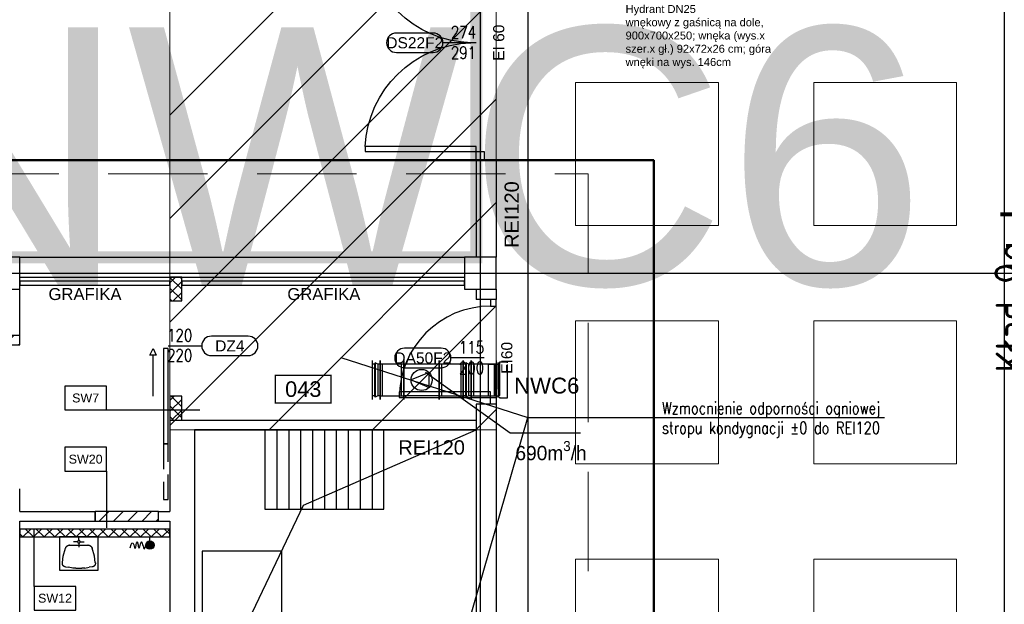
# Model space of a CAD drawing. Header units: centimetres. Extents: x -228435 to 111511, y -89367 to 428125.
# Tile 40 of 219: x -64940 to -52539, y 66832 to 74190. Entities that reach past the tile are written whole.
import ezdxf
from ezdxf.enums import TextEntityAlignment as Align

# ---------------------------------------------------------------- set-up
doc = ezdxf.new("R2010")
doc.units = ezdxf.units.CM
doc.header["$LTSCALE"] = 50
for name, pattern in [('01-104 Went PP Poziom 0$0$HIDDEN', [9.525, 6.35, -3.175]), ('Balustrady$0$DASHED', [0.75, 0.5, -0.25]), ('CADVENT_ABOVE_CUT', [10.9, 8.4, -1, 0.5, -1]), ('CADVENT_HIDDEN', [0.8, 0.25, -0.55]), ('DASHDOT2', [12.7, 6.35, -3.175, 0, -3.175]), ('DIVIDE', [31.75, 12.7, -6.35, 0, -6.35, 0, -6.35]), ('HIDDEN', [9.525, 6.35, -3.175]), ('HIDDEN2', [4.7625, 3.175, -1.5875]), ('HIDDENX2', [19.05, 12.7, -6.35]), ('Poziom 0_część A$0$XREF1$0$AUSGEZOGEN', [1, 1, 0])]:
    doc.linetypes.add(name, pattern=pattern)
doc.layers.get('0').update_dxf_attribs({"color": 8})
for name, color, linetype in [('01-104 Went PP Poziom 0$0$L_Nawiew', 3, 'Continuous'), ('ARCH_ETAPOWANIE', 8, 'DIVIDE'), ('ARCH_GK', 8, 'Continuous'), ('ARCH_INFO_AREA_ETYKIETY_200', 8, 'Continuous'), ('ARCH_INFO_ETYK_DRZWI', 8, 'Continuous'), ('ARCH_INFO_KŁADY ŚCIAN', 8, 'HIDDEN2'), ('ARCH_INFO_ODPORNOŚĆ OGNIOWA', 8, 'Continuous'), ('ARCH_INFO_OPISY', 8, 'Continuous'), ('ARCH_INFO_OPISY_PRZEGRODY', 8, 'Continuous'), ('ARCH_INFO_OSIE_IST', 8, 'DASHDOT2'), ('ARCH_MUROWANE', 8, 'Continuous'), ('ARCH_MUROWANE_IST', 8, 'Continuous'), ('ARCH_WIDOK_IST', 8, 'Continuous'), ('ARCH_WYPOSAŻENIE_INNE', 8, 'Continuous'), ('ARCH_WYPOSAŻENIE_SANITARNE', 8, 'Continuous'), ('ARCH_ŚLUSARKA_DRZWI', 8, 'Continuous'), ('ARCH_ŻELBET_IST', 8, 'Continuous'), ('bgde-nawiewEXP', 1, 'Continuous'), ('bgde-nawiewHIDDEN', 1, 'Continuous'), ('bgde-tekst', 7, 'Continuous'), ('bgde_ opis hydranty', 8, 'Continuous'), ('bgde_urządzenia', 3, 'Continuous'), ('Osie rzutów$0$ARCH_INFO_OSIE_OPISY_IST', 8, 'Continuous')]:
    doc.layers.add(name, color=color, linetype=linetype)
doc.layers.add('ARCH_SUFITY_PODWIESZANE', color=8, linetype='HIDDENX2', lineweight=9)
doc.layers.add('ARCH_WIDOK', color=8, linetype='Continuous', lineweight=13)
doc.styles.add('01-104 Went PP Poziom 0$0$Standard', font='txt')
doc.styles.add('Arial', font='ARIAL.TTF')
doc.styles.add('Romans', font='Romans.shx')
doc.styles.add('ROMANS-50-CM', font='romans.shx', dxfattribs={"width": 0.8, "height": 10})
doc.dimstyles.new('ISO-25', dxfattribs={"dimtxt": 2.5, "dimasz": 2.5, "dimexe": 1.25, "dimexo": 0.625, "dimtad": 1, "dimtxsty": 'Standard', "dimcen": 2.5, "dimadec": 0, "dimazin": 0, "dimtfac": 1, "dimtmove": 0, "dimatfit": 3, "dimfxl": 0, "dimarcsym": 0})

# ---------------------------------------------------------------- blocks, each defined once
blk = doc.blocks.new('SU Lampy kwadratowe +0')
at = {"layer": 'ARCH_SUFITY_PODWIESZANE', "ltscale": 2.5}
for points in [[(6320, 11840), (6500, 11840), (6500, 11660), (6320, 11660)], [(6620, 11840), (6800, 11840), (6800, 11660), (6620, 11660)], [(6320, 11540), (6500, 11540), (6500, 11360), (6320, 11360)], [(6620, 11540), (6800, 11540), (6800, 11360), (6620, 11360)], [(6320, 11240), (6500, 11240), (6500, 11060), (6320, 11060)], [(6620, 11240), (6800, 11240), (6800, 11060), (6620, 11060)]]:
    blk.add_lwpolyline(points, close=True, dxfattribs=at)
blk = doc.blocks.new('T-drzwi_lewe-200')
at = {"layer": 'ARCH_INFO_ETYK_DRZWI'}
blk.add_line((0, 0), (-60, 0), dxfattribs=at)
blk.add_lwpolyline([(-77.5, 17.5), (-143.7, 17.5, 1), (-143.7, -17.5), (-77.5, -17.5, 1)], format="xyb", close=True, dxfattribs=at)
at = {"layer": 'ARCH_INFO_ETYK_DRZWI', "style": 'Arial'}
blk.add_attdef('ADS_DRZWI:ODPORNOŚĆ_OGNIOWA', text='', height=20, rotation=90, dxfattribs=at).set_placement((56.4, 0.1), align=Align.BOTTOM_CENTER)
at = {"layer": 'ARCH_INFO_ETYK_DRZWI', "style": 'Romans', "width": 0.8}
for tag, p in [('ADS_DRZWI:SZEROKOŚĆ', (-23, 7.9)), ('ADS_DRZWI:WYSOKOŚĆ', (-23, -29))]:
    blk.add_attdef(tag, text='', height=22, dxfattribs=at).set_placement(p, align=Align.CENTER)
at = {"layer": 'ARCH_INFO_ETYK_DRZWI', "style": 'Arial'}
blk.add_attdef('ADS_DRZWI:SYMBOL', text='', height=20, dxfattribs=at).set_placement((-110.6, 0), align=Align.MIDDLE)
blk = doc.blocks.new('T-drzwi_prawe-200')
at = {"layer": 'ARCH_INFO_ETYK_DRZWI'}
blk.add_line((0, 0), (60, 0), dxfattribs=at)
blk.add_lwpolyline([(143.7, 17.5), (77.5, 17.5, 1), (77.5, -17.5), (143.7, -17.5, 1)], format="xyb", close=True, dxfattribs=at)
at = {"layer": 'ARCH_INFO_ETYK_DRZWI', "color": 1, "style": 'Arial'}
blk.add_attdef('ADS_DRZWI:ODPORNOŚĆ_OGNIOWA', text='', height=20, rotation=90, dxfattribs=at).set_placement((-25.5, 0.1), align=Align.BOTTOM_CENTER)
at = {"layer": 'ARCH_INFO_ETYK_DRZWI', "style": 'Romans', "width": 0.8}
for tag, p in [('ADS_DRZWI:SZEROKOŚĆ', (20.5, 8)), ('ADS_DRZWI:WYSOKOŚĆ', (20.5, -28))]:
    blk.add_attdef(tag, text='', height=22, dxfattribs=at).set_placement(p, align=Align.CENTER)
at = {"layer": 'ARCH_INFO_ETYK_DRZWI', "style": 'Arial'}
blk.add_attdef('ADS_DRZWI:SYMBOL', text='', height=20, dxfattribs=at).set_placement((110.7, 0), align=Align.MIDDLE)
blk = doc.blocks.new('Poziom 0_część A$0$umywalka ist')
at = {"linetype": 'Poziom 0_część A$0$XREF1$0$AUSGEZOGEN'}
for p, q in [((0, 30.5), (0, 34)), ((-16.4, 14.7), (-13.9, 23.1)), ((9.4, 26.5), (-9.4, 26.5)), ((-1.3, 29.9), (-5.7, 29.9)), ((0, 28.6), (0, 24.2)), ((1.3, 29.9), (5.7, 29.9)), ((16.4, 14.7), (13.9, 23.1)), ((-17.2, 8.3), (-16.4, 14.7)), ((17.2, 8.3), (16.4, 14.7)), ((-14.1, 3.6), (-10.8, 3.2)), ((-6.3, 2.4), (-10.8, 3.2)), ((6.3, 2.4), (10.8, 3.2)), ((14.1, 3.6), (10.8, 3.2))]:
    blk.add_line(p, q, dxfattribs=at)
blk.add_lwpolyline([(20.4, 35), (20.4, 0), (-20.4, 0), (-20.4, 35)], close=True)
blk.add_circle((0, 29.9), 1.34, dxfattribs=at)
for centre, radius, start, end in [((-9.4, 21.9), 4.67, 90, 164.7976), ((9.4, 21.9), 4.67, 15.2024, 89.9999), ((-13.6, 7.3), 3.73, 164.7976, 263.5074), ((0, 58), 56, 263.5074, 276.4924), ((13.6, 7.3), 3.73, 276.4925, 15.2023)]:
    blk.add_arc(centre, radius, start, end, dxfattribs=at)
blk = doc.blocks.new('Poziom 0_część B$0$złączka')
at = {"ltscale": 100}
h = blk.add_hatch(color=256, dxfattribs=at)
edge = h.paths.add_edge_path()
edge.add_arc((10.1, 0), 5.2, 0, 360)
for p, q in [((0, 6.5), (0, -6.5)), ((4.9, 0), (0, 0)), ((6.1, -10.5), (6.4, -10.1)), ((6.6, -11), (6.1, -10.5)), ((6.4, -10.1), (7.6, -9.6)), ((7.7, -11.4), (6.6, -11)), ((7.6, -9.6), (9.4, -9.2)), ((9.1, -11.9), (7.7, -11.4)), ((10.7, -12.3), (9.1, -11.9)), ((9.4, -9.2), (11.4, -8.7)), ((13.3, -6.1), (10.1, -5.2)), ((12.1, -12.8), (10.7, -12.3)), ((11.4, -8.7), (13.3, -8.2)), ((14.6, -7), (13.3, -6.1)), ((13.3, -8.2), (14.5, -7.6)), ((14.5, -7.6), (14.6, -7)), ((6.1, -16.1), (6.4, -15.8)), ((6.6, -16.5), (6.1, -16.1)), ((6.4, -15.8), (7.2, -15.5)), ((7.7, -16.8), (6.6, -16.5)), ((7.2, -15.5), (8.5, -15.2)), ((7.3, -21.7), (8.1, -21)), ((7.6, -22.6), (7.3, -21.7)), ((9.5, -23.6), (7.6, -22.6)), ((9.2, -17.2), (7.7, -16.8)), ((8.1, -21), (9.6, -20.4)), ((8.5, -15.2), (9.9, -14.9)), ((10.8, -17.5), (9.2, -17.2)), ((13.4, -24.9), (9.5, -23.6)), ((9.6, -20.4), (11.3, -19.9)), ((9.9, -14.9), (11.4, -14.6)), ((12.3, -17.9), (10.8, -17.5)), ((11.3, -19.9), (13, -19.5)), ((11.4, -14.6), (12.6, -14.3)), ((13.2, -13.2), (12.1, -12.8)), ((13.5, -18.3), (12.3, -17.9)), ((12.6, -14.3), (13.5, -13.9)), ((13, -19.5), (14, -19.1)), ((13.7, -13.6), (13.2, -13.2)), ((13.5, -13.9), (13.7, -13.6)), ((14.1, -18.7), (13.5, -18.3)), ((14, -19.1), (14.1, -18.7))]:
    blk.add_line(p, q, dxfattribs=at)
blk.add_circle((10.1, 0), 5.2, dxfattribs=at)
blk = doc.blocks.new('Linie kładów 0')
at = {"layer": 'ARCH_INFO_KŁADY ŚCIAN', "linetype": 'Continuous', "const_width": 5}
blk.add_lwpolyline([(6855, 11674.1), (6905, 11674.1), (6905, 11624.1)], dxfattribs=at)
at = {"layer": 'ARCH_INFO_KŁADY ŚCIAN', "insert": (6849.2, 11474.9), "char_height": 40, "width": 626.533, "attachment_point": 1, "rotation": 90, "style": 'ROMANS-50-CM'}
blk.add_mtext('Kład 9a', dxfattribs=at)
blk = doc.blocks.new('etykieta_numer')
at = {"color": 0, "linetype": 'ByBlock', "const_width": 2.44}
blk.add_lwpolyline([(-50, -50), (-50, 0), (50, 0), (50, -50)], close=True, dxfattribs=at)
at = {"color": 0, "linetype": 'ByBlock', "style": 'Arial'}
blk.add_attdef('AECAREA:NUMBER', text='', height=28, dxfattribs=at).set_placement((0, -25), align=Align.MIDDLE)
blk = doc.blocks.new('Osie rzutów')
at = {"layer": 'ARCH_INFO_OSIE_IST', "ltscale": 10}
for p, q in [((6200, 12510), (6200, 4800)), ((6200, 12510), (6200, 4571.2)), ((6260, 12510), (6260, 4623.3)), ((6860, 12510), (6860, 4623.3)), ((4436, 11600), (13655, 11600))]:
    blk.add_line(p, q, dxfattribs=at)
blk = doc.blocks.new('*U1418')
at = {"linetype": 'Continuous', "lineweight": -2}
for p, q in [((-223, 245), (-223, 200)), ((-223, 200), (-223, -200)), ((222, 200), (222, 245)), ((222, -200), (222, 200)), ((-223, -200), (-223, -245)), ((222, -245), (222, -200))]:
    blk.add_line(p, q, dxfattribs=at)
at = {"color": 0, "linetype": 'ByBlock', "lineweight": -2}
for p, q in [((-223, 200), (222, 200)), ((-223, -200), (222, -200))]:
    blk.add_line(p, q, dxfattribs=at)
at = {"linetype": 'Continuous', "lineweight": -3}
for p, q in [((-94, 94), (-94, -94)), ((133, 0), (-94, 94)), ((-94, -94), (133, 0))]:
    blk.add_line(p, q, dxfattribs=at)
blk.add_ellipse((0, 0), major_axis=(0, -133), ratio=1, start_param=-1.570796, end_param=4.712389, dxfattribs=at)
blk = doc.blocks.new('*U1419')
at = {"linetype": 'Continuous', "lineweight": -2}
for p, q in [((-150, 245), (-150, 200)), ((-150, 200), (-150, -200)), ((150, 200), (150, 245)), ((150, -200), (150, 200)), ((-150, -200), (-150, -245)), ((150, -245), (150, -200))]:
    blk.add_line(p, q, dxfattribs=at)
at = {"color": 0, "linetype": 'ByBlock', "lineweight": -2}
for p, q in [((150, 200), (-150, 200)), ((-150, -200), (150, -200))]:
    blk.add_line(p, q, dxfattribs=at)
at = {"linetype": 'Continuous', "lineweight": -3}
for p, q in [((-120, 200), (-120, -200)), ((120, 200), (120, -200))]:
    blk.add_line(p, q, dxfattribs=at)
blk = doc.blocks.new('*U1420')
at = {"linetype": 'Continuous', "lineweight": -2}
for p, q in [((-150, 245), (-150, 200)), ((-150, 200), (-150, -200)), ((150, 200), (150, 245)), ((150, -200), (150, 200)), ((-150, -200), (-150, -245)), ((150, -245), (150, -200))]:
    blk.add_line(p, q, dxfattribs=at)
at = {"color": 0, "linetype": 'ByBlock', "lineweight": -2}
for p, q in [((150, 200), (-150, 200)), ((-150, -200), (150, -200))]:
    blk.add_line(p, q, dxfattribs=at)
at = {"linetype": 'Continuous', "lineweight": -3}
for p, q in [((-120, 200), (-120, -200)), ((120, 200), (120, -200))]:
    blk.add_line(p, q, dxfattribs=at)
blk = doc.blocks.new('*U1421')
at = {"linetype": 'Continuous', "lineweight": -2}
for p, q in [((-50, 245), (-50, 200)), ((-50, 200), (-50, -200)), ((50, 200), (50, 245)), ((50, -200), (50, 200)), ((-50, -200), (-50, -245)), ((50, -245), (50, -200))]:
    blk.add_line(p, q, dxfattribs=at)
at = {"color": 0, "linetype": 'ByBlock', "lineweight": -2}
for p, q in [((-50, 200), (-20, 200)), ((-20, 200), (10, 215)), ((-20, -200), (-20, 200)), ((10, 215), (20, 200)), ((20, -200), (20, 200)), ((20, 200), (50, 200)), ((-50, -200), (-20, -200)), ((-20, -200), (10, -215)), ((10, -215), (20, -200)), ((20, -200), (50, -200))]:
    blk.add_line(p, q, dxfattribs=at)
at = {"linetype": 'Continuous', "lineweight": -3}
blk.add_line((10, -215), (10, 215), dxfattribs=at)
blk = doc.blocks.new('*U1422')
at = {"linetype": 'Continuous', "lineweight": -2}
for p, q in [((-50, 245), (-50, 200)), ((-50, 200), (-50, -200)), ((50, 200), (50, 245)), ((50, -200), (50, 200)), ((-50, -200), (-50, -245)), ((50, -245), (50, -200))]:
    blk.add_line(p, q, dxfattribs=at)
at = {"color": 0, "linetype": 'ByBlock', "lineweight": -2}
for p, q in [((-50, 200), (-20, 200)), ((-20, 200), (10, 215)), ((-20, -200), (-20, 200)), ((10, 215), (20, 200)), ((20, -200), (20, 200)), ((20, 200), (50, 200)), ((-50, -200), (-20, -200)), ((-20, -200), (10, -215)), ((10, -215), (20, -200)), ((20, -200), (50, -200))]:
    blk.add_line(p, q, dxfattribs=at)
at = {"linetype": 'Continuous', "lineweight": -3}
blk.add_line((10, -215), (10, 215), dxfattribs=at)
blk = doc.blocks.new('*U1423')
at = {"linetype": 'Continuous', "lineweight": -2}
for p, q in [((-160, 245), (-160, 200)), ((-160, 200), (-160, -200)), ((160, 200), (160, 245)), ((160, -200), (160, 200)), ((-160, -200), (-160, -245)), ((160, -245), (160, -200))]:
    blk.add_line(p, q, dxfattribs=at)
at = {"color": 0, "linetype": 'ByBlock', "lineweight": -2}
for p, q in [((160, 200), (-160, 200)), ((-160, -200), (160, -200))]:
    blk.add_line(p, q, dxfattribs=at)
at = {"linetype": 'Continuous', "lineweight": -3}
for p, q in [((-130, 200), (-130, -200)), ((130, 200), (130, -200))]:
    blk.add_line(p, q, dxfattribs=at)
blk = doc.blocks.new('*U1424')
at = {"color": 0, "linetype": 'ByBlock', "lineweight": -2}
for p, q in [((-220, 0, 20), (220, 0, 20)), ((-200, 0, -20), (200, 0, -20)), ((-200, 0, -20), (-200, 0)), ((200, 0), (200, 0, -20))]:
    blk.add_line(p, q, dxfattribs=at)
at = {"layer": '01-104 Went PP Poziom 0$0$L_Nawiew', "linetype": '01-104 Went PP Poziom 0$0$HIDDEN', "lineweight": -3}
for p, q in [((-220, 0), (-200, 0)), ((-200, 0), (200, 0)), ((200, 0), (220, 0))]:
    blk.add_line(p, q, dxfattribs=at)

msp = doc.modelspace()

# ---------------------------------------------------------------- hatches: boundary and pattern name
at = {"layer": 'ARCH_GK', "linetype": 'Continuous', "lineweight": -3}
h = msp.add_hatch(dxfattribs=at)
h.set_pattern_fill('ANSI37', color=256, scale=30, angle=-360, style=0)
h.set_pattern_definition([(45, (-121140, -45000), (-67.35192, 67.35192), []), (135, (-121140, -45000), (-67.35192, -67.35192), [])])
h.paths.add_polyline_path([(-62900, 70950), (-63050, 70950), (-63050, 70650), (-62900, 70650)], flags=0)
h.paths.add_polyline_path([(-62900, 69450), (-63050, 69450), (-63050, 69150), (-62900, 69150)], flags=0)
h = msp.add_hatch(dxfattribs=at)
h.set_pattern_fill('ANSI37', color=256, scale=30, style=0)
h.set_pattern_definition([(45, (-121140, -45000), (-67.35192, 67.35192), []), (135, (-121140, -45000), (-67.35192, -67.35192), [])])
h.paths.add_polyline_path([(-63050, 67680), (-63050, 67780), (-64940, 67780), (-64940, 67680)], flags=0)
at = {"layer": 'ARCH_MUROWANE', "linetype": 'Continuous', "lineweight": -3}
h = msp.add_hatch(dxfattribs=at)
h.set_pattern_fill('ANSI31', color=256, scale=40, angle=-360, style=0)
h.set_pattern_definition([(45, (-121140, -45000), (-89.80256, 89.80256), [])])
h.paths.add_polyline_path([(-65460, 70216.04953), (-65460, 70096.04953), (-64940, 70096.04953), (-64940, 70216.04953)], flags=0)
h = msp.add_hatch(dxfattribs=at)
h.set_pattern_fill('ANSI31', color=256, scale=40, angle=-360, style=0)
h.set_pattern_definition([(45, (-121140, -45000), (-89.80256, 89.80256), [])])
h.paths.add_polyline_path([(-63990, 68000), (-63990, 67880), (-63190, 67880), (-63190, 68000)], flags=0)
at = {"layer": 'ARCH_WIDOK'}
h = msp.add_hatch(dxfattribs=at)
h.set_pattern_fill('ANSI31', color=256, scale=290, style=0)
h.set_pattern_definition([(45, (-121140, -45000), (-651.0686, 651.0686), [])])
h.paths.add_polyline_path([(-58940, 77200), (-63050, 77200), (-63050, 69030), (-58940, 69030)])

# ---------------------------------------------------------------- linework, layer by layer
at = {"linetype": 'Balustrady$0$DASHED', "lineweight": 20, "ltscale": 50, "elevation": -5670}
msp.add_lwpolyline([(-73198.66801, 72251.13704), (-57779.59812, 72251.13704), (-57779.59812, 58184.02173), (-73198.66801, 58184.02173)], close=True, dxfattribs=at)
at = {"layer": 'ARCH_ETAPOWANIE', "ltscale": 10, "const_width": 150, "elevation": 630}
msp.add_lwpolyline([(-32748.04041, 102637.86797), (-71890, 102620.1903), (-71740, 89900), (-59190, 89900), (-59190, 71200), (-71590, 71200), (-71590, 58800), (-65060, 58800), (-65060, 57540), (-63050, 57540), (-63050, -5675.91583)], dxfattribs=at)
at = {"layer": 'ARCH_GK', "linetype": 'Continuous', "lineweight": -3}
for p, q in [((-62900, 70950, 630), (-63050, 70950, 630)), ((-63050, 70950, 630), (-63050, 70650, 630)), ((-62900, 70650, 630), (-62900, 70950, 630)), ((-63050, 70650, 630), (-62900, 70650, 630)), ((-62900, 69450, 630), (-63050, 69450, 630)), ((-63050, 69450, 630), (-63050, 69150, 630)), ((-62900, 69150, 630), (-62900, 69450, 630)), ((-63050, 69150, 630), (-62900, 69150, 630)), ((-63050, 67780, 630), (-64940, 67780, 630)), ((-64940, 67780, 630), (-64940, 67680, 630)), ((-63050, 67680, 630), (-63050, 67780, 630)), ((-64940, 67680, 630), (-63050, 67680, 630))]:
    msp.add_line(p, q, dxfattribs=at)
at = {"layer": 'ARCH_INFO_OPISY_PRZEGRODY', "elevation": 630}
for points in [[(-64372.00949, 69278.30865), (-63847.00949, 69278.30865), (-63847.00949, 69578.30865), (-64372.00949, 69578.30865), (-64372.00949, 69278.30865)], [(-64372.00949, 68508.44737), (-63847.00949, 68508.44737), (-63847.00949, 68808.44737), (-64372.00949, 68808.44737), (-64372.00949, 68508.44737)], [(-64757.13878, 66758.27324), (-64232.13878, 66758.27324), (-64232.13878, 67058.27324), (-64757.13878, 67058.27324), (-64757.13878, 66758.27324)]]:
    msp.add_lwpolyline(points, close=True, dxfattribs=at)
for points in [[(-63847.00949, 69278.30865), (-62671.71146, 69278.30865)], [(-63847.00949, 68508.44737), (-63847.00949, 67794.96483)], [(-64757.13878, 67058.27324), (-64757.13878, 67767.98248)]]:
    msp.add_lwpolyline(points, dxfattribs=at)
at = {"layer": 'ARCH_MUROWANE', "linetype": 'Continuous', "lineweight": -3}
for p, q in [((-64940, 70216.04953, 630), (-65460, 70216.04953, 630)), ((-64940, 70096.04953, 630), (-64940, 70216.04953, 630)), ((-65460, 70096.04953, 630), (-64940, 70096.04953, 630)), ((-63990, 68000, 630), (-63990, 67880, 630)), ((-63190, 68000, 630), (-63990, 68000, 630)), ((-63190, 67880, 630), (-63190, 68000, 630)), ((-63990, 67880, 630), (-63190, 67880, 630))]:
    msp.add_line(p, q, dxfattribs=at)
at = {"layer": 'ARCH_MUROWANE_IST', "ltscale": 4}
for p, q in [((-59190, 72420, 630), (-59190, 71200, 630)), ((-59190, 72420, 630), (-58940, 72420, 630)), ((-58940, 72420, 630), (-58940, 71200, 630)), ((-64940, 71200, 630), (-59340, 71200, 630)), ((-64940, 70950, 630), (-59340, 70950, 630)), ((-64940, 70211.69991, 630), (-64940, 70800, 630)), ((-59190, 70800, 630), (-59190, 70670, 630)), ((-58940, 70800, 630), (-58940, 70670, 630)), ((-58940, 70670, 630), (-59190, 70670, 630)), ((-59190, 69350, 630), (-59190, 65200, 630)), ((-58940, 69350, 630), (-59190, 69350, 630)), ((-58940, 69350, 630), (-58940, 65200, 630)), ((-63050, 69150, 630), (-59190, 69150, 630)), ((-63050, 69150, 630), (-63050, 68000, 630)), ((-62740, 69030, 630), (-59190, 69030, 630)), ((-62740, 69030, 630), (-62740, 63500, 630)), ((-64940, 68000, 630), (-64940, 68285, 630)), ((-64940, 68000, 630), (-63990, 68000, 630)), ((-63990, 67880, 630), (-63990, 68000, 630)), ((-63190, 67880, 630), (-63190, 68000, 630)), ((-63190, 68000, 630), (-63050, 68000, 630)), ((-64940, 65200, 630), (-64940, 67880, 630)), ((-64940, 67880, 630), (-63990, 67880, 630)), ((-63190, 67880, 630), (-63050, 67880, 630)), ((-63050, 67880, 630), (-63050, 63500, 630))]:
    msp.add_line(p, q, dxfattribs=at)
at = {"layer": 'ARCH_WIDOK', "elevation": 630}
msp.add_lwpolyline([(-58940, 77200), (-63050, 77200), (-63050, 69030), (-58940, 69030)], close=True, dxfattribs=at)
at = {"layer": 'ARCH_WIDOK_IST'}
for p, q in [((-61702.32527, 69030, 630), (-61702.32527, 68030, 630)), ((-61552.32527, 69030, 630), (-61552.32527, 68030, 630)), ((-61402.32527, 69030, 630), (-61402.32527, 68030, 630)), ((-61252.32527, 69030, 630), (-61252.32527, 68030, 630)), ((-61102.32527, 69030, 630), (-61102.32527, 68030, 630)), ((-60952.32527, 69030, 630), (-60952.32527, 68030, 630)), ((-60802.32527, 69030, 630), (-60802.32527, 68030, 630)), ((-60652.32527, 69030, 630), (-60652.32527, 68030, 630)), ((-60502.32527, 69030, 630), (-60502.32527, 68030, 630))]:
    msp.add_line(p, q, dxfattribs=at)
at = {"layer": 'ARCH_WIDOK_IST', "elevation": 630}
for points in [[(-59190, 69030), (-62740, 69030), (-62740, 65200), (-61367.1892, 68080.64235)], [(-61852.32527, 68030), (-60352.32527, 68030), (-60352.32527, 69030), (-61852.32527, 69030)], [(-62640, 66500), (-61640, 66500), (-61640, 67500), (-62640, 67500)]]:
    msp.add_lwpolyline(points, close=True, dxfattribs=at)
at = {"layer": 'ARCH_WYPOSAŻENIE_INNE', "elevation": 630}
for points in [[(-63050, 70850), (-63050, 70900), (-64940, 70900), (-64940, 70850)], [(-59340, 70850), (-59340, 70900), (-62900, 70900), (-62900, 70850)]]:
    msp.add_lwpolyline(points, close=True, dxfattribs=at)
at = {"layer": 'ARCH_ŚLUSARKA_DRZWI', "linetype": 'Continuous', "lineweight": -3}
msp.add_line((-63260, 69450, 630), (-63260, 69970, 630), dxfattribs=at)
at = {"layer": 'ARCH_ŚLUSARKA_DRZWI', "linetype": 'Continuous', "lineweight": -3, "elevation": 630}
for points in [[(-59190, 72530), (-59190, 72593), (-60590, 72593), (-60590, 72530)], [(-59089, 72530), (-59089, 72420), (-59190, 72420), (-59190, 72530)], [(-58940, 70585), (-58940, 70670), (-59010, 70670), (-59010, 70585)], [(-63130, 68850), (-63070, 68850), (-63070, 70050), (-63130, 70050)], [(-59010, 69435), (-59010, 69505), (-60160, 69505), (-60160, 69435)], [(-58940, 69435), (-58940, 69350), (-59010, 69350), (-59010, 69435)]]:
    msp.add_lwpolyline(points, close=True, dxfattribs=at)
at = {"layer": 'ARCH_ŚLUSARKA_DRZWI', "linetype": 'HIDDEN', "elevation": 630}
msp.add_lwpolyline([(-63130, 68150), (-63070, 68150), (-63070, 68850), (-63130, 68850)], close=True, dxfattribs=at)
at = {"layer": 'ARCH_ŚLUSARKA_DRZWI', "linetype": 'Continuous', "lineweight": -3, "extrusion": (0, 0, -1)}
for centre, start, end in [((59212.75114, 75278.39259, -630), 271.832654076, 357.032608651), ((59212.75114, 72521.60741, -630), 2.96739135, 88.167345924)]:
    msp.add_arc(centre, 1379.09801, start, end, dxfattribs=at)
at = {"layer": 'ARCH_ŚLUSARKA_DRZWI', "linetype": 'Continuous', "lineweight": -3}
msp.add_arc((-59010, 69435, 630), 1150, 90, 180, dxfattribs=at)
msp.add_3dface([(-63220, 69970, 630), (-63300, 69970, 630), (-63260, 70050, 630)], dxfattribs=at)
at = {"layer": 'ARCH_ŻELBET_IST', "ltscale": 4, "elevation": 630}
for points in [[(-65340, 70800), (-64940, 70800), (-64940, 71200), (-65340, 71200)], [(-59340, 70800), (-58940, 70800), (-58940, 71200), (-59340, 71200)]]:
    msp.add_lwpolyline(points, close=True, dxfattribs=at)
at = {"layer": 'bgde-nawiewEXP', "linetype": 'CADVENT_ABOVE_CUT', "elevation": -5670}
msp.add_lwpolyline([(-59035.92611, 69456.21933), (-59035.92611, 69856.21933), (-58897.7429, 69856.21933)], dxfattribs=at)
msp.add_lwpolyline([(-58897.7429, 69431.21933), (-58797.7429, 69431.21933), (-58797.7429, 69881.21933), (-58897.7429, 69881.21933)], close=True, dxfattribs=at)
at = {"layer": 'bgde-nawiewEXP', "color": 3, "linetype": 'CADVENT_ABOVE_CUT', "elevation": -5670}
msp.add_lwpolyline([(-59035.92611, 69456.21933), (-58897.7429, 69456.21933)], dxfattribs=at)
at = {"layer": 'bgde-nawiewHIDDEN', "linetype": 'CADVENT_HIDDEN', "elevation": -5670}
for points in [[(-58897.7429, 69431.21933), (-58797.7429, 69431.21933), (-58797.7429, 69881.21933), (-58897.7429, 69881.21933)], [(-58797.7429, 69881.21933), (-58797.7429, 69881.21933)], [(-58797.7429, 69431.21933), (-58797.7429, 69431.21933)]]:
    msp.add_lwpolyline(points, close=True, dxfattribs=at)
at = {"layer": 'bgde-nawiewHIDDEN', "color": 3, "linetype": 'CADVENT_HIDDEN', "elevation": -5670}
for points in [[(-58897.7429, 69881.21933), (-58897.7429, 69881.21933)], [(-58897.7429, 69431.21933), (-58897.7429, 69431.21933)]]:
    msp.add_lwpolyline(points, close=True, dxfattribs=at)
msp.add_lwpolyline([(-58897.7429, 69456.21933), (-58897.7429, 69856.21933)], dxfattribs=at)
at = {"layer": 'bgde-tekst'}
for p, q in [((-58764.31081, 68985.1727, -5670), (-59827.43892, 69748.99873, -5670)), ((-57876.68174, 68985.03789, -5670), (-58764.25007, 68985.17269, -5670))]:
    msp.add_line(p, q, dxfattribs=at)
at = {"layer": 'bgde_urządzenia', "lineweight": 50}
msp.add_lwpolyline([(-73648.40461, 72420.78269), (-56953.52913, 72420.78269), (-56953.52913, 55769.25504), (-73648.40461, 55769.25504)], close=True, dxfattribs=at)

# ---------------------------------------------------------------- block references
at = {"layer": '01-104 Went PP Poziom 0$0$L_Nawiew', "color": 3, "linetype": 'Continuous', "rotation": 180}
for name, p in [('*U1421', (-60450.96485, 69656.24485, -2861)), ('*U1420', (-60250.96485, 69656.24485, -2861)), ('*U1418', (-59878.36966, 69656.24485, -2861)), ('*U1422', (-59305.92611, 69656.21933, -2861))]:
    msp.add_blockref(name, p, dxfattribs=at)
at = {"layer": '01-104 Went PP Poziom 0$0$L_Nawiew', "color": 3, "linetype": 'Continuous'}
for name, p in [('*U1419', (-59505.86966, 69656.24485, -2861)), ('*U1423', (-59095.92611, 69656.21933, -2861))]:
    msp.add_blockref(name, p, dxfattribs=at)
at = {"layer": '01-104 Went PP Poziom 0$0$L_Nawiew', "color": 3, "linetype": 'Continuous', "extrusion": (1, -1.83697e-16, 2.22045e-16), "rotation": 180}
msp.add_blockref('*U1424', (69656.21933, -2861, -58935.92611), dxfattribs=at)
at = {"layer": 'ARCH_INFO_AREA_ETYKIETY_200', "linetype": 'Continuous', "lineweight": -3, "xscale": 7, "yscale": 7, "zscale": 10}
msp.add_blockref('etykieta_numer', (-61368.7892, 69715.73971, 630), dxfattribs=at).add_auto_attribs({'AECAREA:NUMBER': '043'})
at = {"layer": 'ARCH_INFO_ETYK_DRZWI', "linetype": 'Continuous', "lineweight": -3}
ref = msp.add_blockref('T-drzwi_lewe-200', (-59190, 73900, 630), dxfattribs=dict(at, xscale=7, yscale=7, zscale=7))
ref.add_attrib('ADS_DRZWI:SYMBOL', 'DS22F2', dxfattribs={"height": 140, "style": 'Arial'}).set_placement((-59964.11889, 73900, 630), align=Align.MIDDLE)
ref.add_attrib('ADS_DRZWI:SZEROKOŚĆ', '274', dxfattribs={"height": 154, "style": 'Romans', "width": 0.8}).set_placement((-59351, 73955.37202, 630), align=Align.CENTER)
ref.add_attrib('ADS_DRZWI:ODPORNOŚĆ_OGNIOWA', 'EI 60', dxfattribs={"color": 1, "height": 140, "rotation": 90, "style": 'Arial'}).set_placement((-58794.92757, 73900.85647, 630), align=Align.BOTTOM_CENTER)
ref.add_attrib('ADS_DRZWI:WYSOKOŚĆ', '291', dxfattribs={"height": 154, "style": 'Romans', "width": 0.8}).set_placement((-59351, 73697, 630), align=Align.CENTER)
ref = msp.add_blockref('T-drzwi_prawe-200', (-63068.01314, 70085, 630), dxfattribs=dict(at, xscale=7, yscale=7, zscale=7))
ref.add_attrib('ADS_DRZWI:SZEROKOŚĆ', '120', dxfattribs={"height": 154, "style": 'Romans', "width": 0.8}).set_placement((-62924.55135, 70141, 630), align=Align.CENTER)
ref.add_attrib('ADS_DRZWI:SYMBOL', 'DZ4', dxfattribs={"height": 140, "style": 'Arial'}).set_placement((-62293.20045, 70085, 630), align=Align.MIDDLE)
ref.add_attrib('ADS_DRZWI:WYSOKOŚĆ', '220', dxfattribs={"height": 154, "style": 'Romans', "width": 0.8}).set_placement((-62924.55135, 69889, 630), align=Align.CENTER)
ref = msp.add_blockref('T-drzwi_lewe-200', (-59088.29225, 69933.02531, 630), dxfattribs=dict(at, xscale=7, yscale=7, zscale=7))
ref.add_attrib('ADS_DRZWI:SYMBOL', 'DA50F2', dxfattribs={"height": 140, "style": 'Arial'}).set_placement((-59862.41114, 69933.02531, 630), align=Align.MIDDLE)
ref.add_attrib('ADS_DRZWI:SZEROKOŚĆ', '115', dxfattribs={"height": 154, "style": 'Romans', "width": 0.8}).set_placement((-59249.29225, 69988.39733, 630), align=Align.CENTER)
ref.add_attrib('ADS_DRZWI:ODPORNOŚĆ_OGNIOWA', 'EI60', dxfattribs={"color": 1, "height": 140, "rotation": 90, "style": 'Arial'}).set_placement((-58693.21982, 69933.88178, 630), align=Align.BOTTOM_CENTER)
ref.add_attrib('ADS_DRZWI:WYSOKOŚĆ', '200', dxfattribs={"height": 154, "style": 'Romans', "width": 0.8}).set_placement((-59249.29225, 69730.02531, 630), align=Align.CENTER)
at = {"layer": 'ARCH_INFO_KŁADY ŚCIAN', "xscale": 10, "yscale": 10, "zscale": 10}
msp.add_blockref('Linie kładów 0', (-121140, -45000, 630), dxfattribs=at)
at = {"layer": 'ARCH_SUFITY_PODWIESZANE', "ltscale": 2.5, "xscale": 10, "yscale": 10, "zscale": 10}
msp.add_blockref('SU Lampy kwadratowe +0', (-121140, -45000, -5670), dxfattribs=at)
at = {"layer": 'ARCH_WYPOSAŻENIE_SANITARNE', "xscale": -12, "yscale": 12.00000000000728, "zscale": 12.00000000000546}
msp.add_blockref('Poziom 0_część A$0$umywalka ist', (-64195, 67260, 630), dxfattribs=at)
at = {"layer": 'ARCH_WYPOSAŻENIE_SANITARNE', "xscale": 10, "yscale": 10, "zscale": 10, "rotation": 270}
msp.add_blockref('Poziom 0_część B$0$złączka', (-63300, 67678.34047, 630), dxfattribs=at)
at = {"layer": 'Osie rzutów$0$ARCH_INFO_OSIE_OPISY_IST', "xscale": 10, "yscale": 10, "zscale": 10}
msp.add_blockref('Osie rzutów', (-121140, -45000, 630), dxfattribs=at)

# ---------------------------------------------------------------- texts
at = {"layer": 'ARCH_INFO_ODPORNOŚĆ OGNIOWA', "insert": (-58892.4449, 71737.16713, 630), "char_height": 180, "width": 533.3252474, "attachment_point": 5, "rotation": 90, "style": 'Arial'}
msp.add_mtext('\\PREI120', dxfattribs=at)
at = {"layer": 'ARCH_INFO_ODPORNOŚĆ OGNIOWA', "insert": (-59752.34297, 68955.54718, 630), "char_height": 180, "width": 533.3252474, "attachment_point": 5, "style": 'Arial'}
msp.add_mtext('\\PREI120', dxfattribs=at)
at = {"layer": 'ARCH_INFO_OPISY', "insert": (-54104.64694, 69377.35259, 630), "char_height": 150, "width": 3572.1375173, "attachment_point": 3, "style": 'ROMANS-50-CM'}
msp.add_mtext('Wzmocnienie odporności ogniowej stropu kondygnacji %%P0 do REI120 ', dxfattribs=at)
at = {"layer": 'ARCH_INFO_OPISY_PRZEGRODY', "char_height": 112.5, "width": 525, "attachment_point": 5, "style": 'Arial'}
for s, insert in [('SW7', (-64109.50949, 69428.30865, 630)), ('SW20', (-64109.50949, 68658.44737, 630)), ('SW12', (-64494.63878, 66908.27324, 630))]:
    msp.add_mtext(s, dxfattribs=dict(at, insert=insert))
at = {"layer": 'ARCH_WYPOSAŻENIE_INNE', "char_height": 150, "attachment_point": 5, "style": 'Romans'}
for insert, width in [((-64117.42918, 70735.91023, 630), 1868.9478752), ((-61109.47394, 70735.91023, 630), 3538.9478752)]:
    msp.add_mtext('{\\fArial|b0|i0|c238|p34;\\W1;GRAFIKA}', dxfattribs=dict(at, insert=insert, width=width))
at = {"layer": 'bgde-tekst', "color": 5, "style": 'Arial'}
msp.add_text('NWC6', height=3240, dxfattribs=at).set_placement((-66851.05625, 70852.70033, -274269.18915))
at = {"layer": 'bgde-tekst', "insert": (-58713.37198, 69685.11913, -5670), "char_height": 600, "width": 5088.2468819, "attachment_point": 1, "style": '01-104 Went PP Poziom 0$0$Standard'}
msp.add_mtext('{\\fArial|b0|i0|c238|p34;\\H0.33333x;NWC6} ', dxfattribs=at)
at = {"layer": 'bgde-tekst', "insert": (-58696.48875, 68887.04318, -5670), "char_height": 180, "width": 5088.2468819, "attachment_point": 1}
msp.add_mtext('\\A1;690m{\\H0.7x;\\S3^ ;}/h\\P{\\fArial|b0|i0|c238|p34;\\H0.33331x;\\P} ', dxfattribs=at)
at = {"layer": 'bgde_ opis hydranty', "ltscale": 1.5, "insert": (-57309.24913, 74374.69975, 3747), "char_height": 100, "width": 1926.8223746, "attachment_point": 1, "style": 'Arial'}
msp.add_mtext('Hydrant DN25^Jwnękowy z gaśnicą na dole, 900x700x250; wnęka (wys.x szer.x gł.) 92x72x26 cm; góra wnęki na wys. 146cm', dxfattribs=at)

# ---------------------------------------------------------------- leaders
at = {"layer": 'ARCH_INFO_OPISY'}
for points in [[(-60893.5978, 69940.71352, 630), (-58538.98575, 69182.03309, 630), (-54050.22241, 69182.03309, 630)], [(-60962.05565, 60784.58476, 630), (-58538.98575, 69182.03309, 630), (-54286.97476, 69182.03309, 630)]]:
    msp.add_leader(points, dimstyle='ISO-25', override={"dimscale": 5, "dimasz": 2, "dimtad": 0, "dimldrblk": 'Dot'}, dxfattribs=at)

doc.saveas('drawing.dxf')
